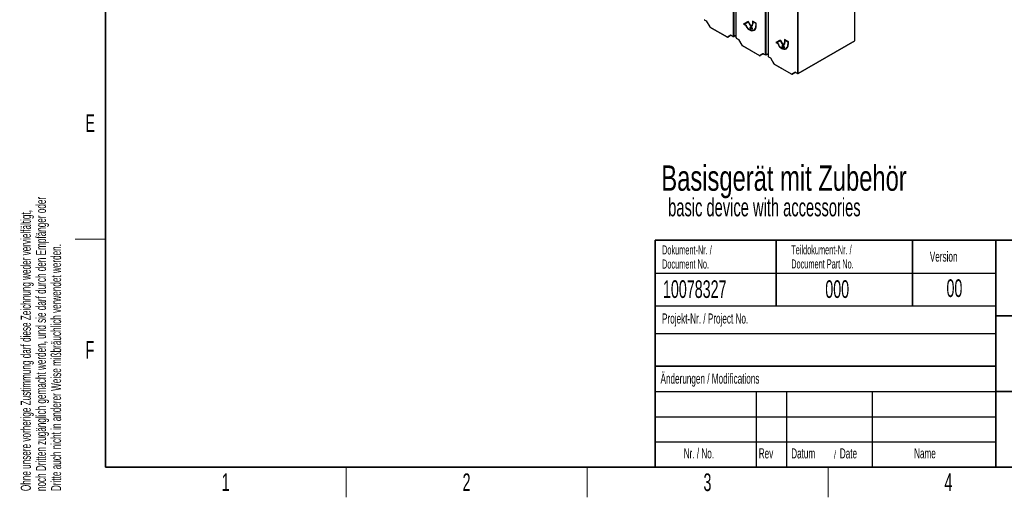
# Paper-space layout 'Blatt4' of a CAD drawing. Header units: millimetres. Extents: x 5 to 418, y 2 to 292.
# Tile 1 of 70: x 9 to 204, y 6 to 101. Entities that reach past the tile are written whole.
import ezdxf

# ---------------------------------------------------------------- set-up
doc = ezdxf.new("R2010")
doc.units = ezdxf.units.MM
doc.layers.add('SLD-0', color=7, linetype='Continuous')
doc.styles.add('SLDTEXTSTYLE0', font='TXT', dxfattribs={"width": 0.7})
doc.styles.add('SLDTEXTSTYLE1', font='TXT', dxfattribs={"width": 0.605})

psp = doc.layouts.new('Blatt4')

# ---------------------------------------------------------------- linework, layer by layer
at = {"color": 7, "linetype": 'Continuous', "lineweight": 18}
for p, q in [((156.81, 93.83), (156.81, 110.46)), ((156.99, 110.56), (156.99, 93.83)), ((157.41, 110.81), (157.41, 93.48)), ((163.18, 90.15), (163.18, 109.41)), ((163.35, 109.41), (163.35, 90.15)), ((150.45, 97.5), (150.45, 109.02)), ((150.62, 109.04), (150.62, 97.5)), ((151.05, 109.26), (151.05, 97.16)), ((144.68, 100.83), (145.14, 100.57)), ((145.14, 100.57), (145.83, 99.37)), ((154.32, 99.92), (154.28, 99.9)), ((154.97, 99.54), (154.94, 99.52)), ((145.83, 99.37), (149.31, 97.37)), ((149.31, 97.37), (149.99, 97.76)), ((149.99, 97.76), (150.45, 97.5)), ((150.62, 97.5), (151.01, 97.72)), ((153.47, 98.94), (153.43, 98.92)), ((153.75, 98.78), (153.72, 98.76)), ((151.05, 97.16), (151.5, 96.9)), ((151.5, 96.9), (152.19, 95.7)), ((152.19, 95.7), (155.67, 93.69)), ((160.68, 96.25), (160.65, 96.23)), ((161.34, 95.87), (161.3, 95.85)), ((163.35, 90.15), (174.6, 96.64)), ((155.67, 93.69), (156.36, 94.09)), ((156.36, 94.09), (156.81, 93.83)), ((156.99, 93.83), (157.37, 94.05)), ((159.83, 95.27), (159.8, 95.25)), ((160.12, 95.1), (160.08, 95.08)), ((157.41, 93.48), (157.87, 93.22)), ((157.87, 93.22), (158.55, 92.03)), ((158.55, 92.03), (162.03, 90.02)), ((162.03, 90.02), (162.72, 90.42)), ((162.72, 90.42), (163.18, 90.15))]:
    psp.add_line(p, q, dxfattribs=at)
at = {"color": 7, "linetype": 'Continuous', "lineweight": 25}
for p, q in [((157.37, 110.78), (157.37, 93.53)), ((174.6, 96.64), (174.6, 110.19)), ((151.01, 109.22), (151.01, 97.21)), ((144.71, 100.77), (145.13, 100.53)), ((145.13, 100.53), (145.81, 99.36)), ((153.4, 100.41), (152.52, 99.9)), ((152.55, 99.92), (152.52, 99.9)), ((152.52, 99.9), (153, 99.62)), ((153.4, 100.41), (152.55, 99.92)), ((152.55, 99.92), (153.03, 99.64)), ((152.64, 99.89), (153.4, 100.32)), ((153.05, 99.66), (152.64, 99.89)), ((153.03, 99.64), (153, 99.62)), ((154.28, 98.88), (153.4, 100.41)), ((153.43, 100.34), (153.4, 100.32)), ((153.4, 100.32), (154.16, 99.02)), ((153.43, 100.34), (154.19, 99.04)), ((154.15, 99.55), (154.12, 99.53)), ((154.15, 99.55), (154.19, 99.49)), ((154.99, 100.1), (154.28, 100.51)), ((154.28, 100.51), (154.28, 99.9)), ((154.32, 100.49), (154.32, 99.92)), ((154.37, 100.44), (154.34, 100.42)), ((154.34, 99.87), (154.34, 100.42)), ((154.34, 100.42), (154.94, 100.07)), ((154.37, 100.44), (154.97, 100.09)), ((154.97, 100.09), (154.94, 100.07)), ((154.94, 100.07), (154.94, 99.52)), ((154.97, 100.09), (154.97, 99.54)), ((154.99, 99.49), (154.99, 100.1)), ((145.85, 99.32), (149.33, 97.31)), ((150.08, 97.67), (149.46, 97.31)), ((150.05, 97.69), (150.47, 97.45)), ((150.6, 97.45), (151.01, 97.68)), ((153.72, 98.82), (153.43, 98.98)), ((153.43, 98.92), (153.72, 98.76)), ((153.47, 98.94), (153.75, 98.78)), ((154.16, 99.02), (153.75, 99.25)), ((153.84, 99.18), (153.81, 99.16)), ((153.81, 99.16), (154.28, 98.88)), ((153.84, 99.18), (154.25, 98.94)), ((153.92, 98.84), (153.89, 98.82)), ((153.89, 98.82), (153.93, 98.82)), ((154.12, 99.53), (154.16, 99.47)), ((154.19, 99.04), (154.16, 99.02)), ((154.58, 98.73), (154.62, 98.75)), ((151.07, 97.1), (151.5, 96.85)), ((151.5, 96.86), (152.17, 95.69)), ((152.22, 95.64), (155.7, 93.64)), ((159.76, 96.74), (158.88, 96.23)), ((158.91, 96.25), (158.88, 96.23)), ((158.88, 96.23), (159.36, 95.95)), ((159.76, 96.74), (158.91, 96.25)), ((158.91, 96.25), (159.4, 95.97)), ((159.01, 96.21), (159.76, 96.65)), ((159.41, 95.98), (159.01, 96.21)), ((159.4, 95.97), (159.36, 95.95)), ((160.65, 95.21), (159.76, 96.74)), ((159.8, 96.67), (159.76, 96.65)), ((159.76, 96.65), (160.52, 95.34)), ((159.8, 96.67), (160.55, 95.36)), ((160.52, 95.88), (160.48, 95.86)), ((160.48, 95.86), (160.52, 95.8)), ((160.52, 95.88), (160.55, 95.82)), ((161.35, 96.43), (160.65, 96.84)), ((160.65, 96.84), (160.65, 96.23)), ((160.68, 96.82), (160.68, 96.25)), ((160.74, 96.77), (160.7, 96.75)), ((160.7, 96.2), (160.7, 96.75)), ((160.7, 96.75), (161.3, 96.4)), ((160.74, 96.77), (161.34, 96.42)), ((161.34, 96.42), (161.3, 96.4)), ((161.3, 96.4), (161.3, 95.85)), ((161.34, 96.42), (161.34, 95.87)), ((161.35, 95.82), (161.35, 96.43)), ((163.33, 90.1), (174.57, 96.59)), ((156.45, 94), (155.82, 93.64)), ((156.41, 94.02), (156.84, 93.77)), ((156.96, 93.77), (157.37, 94.01)), ((160.08, 95.14), (159.8, 95.31)), ((159.8, 95.25), (160.08, 95.08)), ((159.83, 95.27), (160.12, 95.1)), ((160.52, 95.34), (160.12, 95.57)), ((160.21, 95.5), (160.17, 95.48)), ((160.17, 95.48), (160.65, 95.21)), ((160.21, 95.5), (160.61, 95.27)), ((160.29, 95.17), (160.25, 95.15)), ((160.25, 95.15), (160.3, 95.15)), ((160.55, 95.36), (160.52, 95.34)), ((160.94, 95.06), (160.98, 95.08)), ((157.44, 93.43), (157.86, 93.18)), ((157.86, 93.18), (158.53, 92.02)), ((158.58, 91.97), (162.06, 89.96)), ((162.81, 90.32), (162.19, 89.96)), ((162.77, 90.35), (163.2, 90.1))]:
    psp.add_line(p, q, dxfattribs=at)
for centre, radius, start, end in [((153.96, 99.74), 0.974, 186.8334, 237.1491), ((154, 99.76), 0.974, 186.8334, 237.1491), ((153.89, 99.69), 0.845, 182.6055, 237.3945), ((153.88, 99.86), 0.402, 305.698, 5.6204), ((153.92, 99.88), 0.402, 305.698, 5.6204), ((153.9, 99.83), 0.44, 305.698, 5.6204), ((154.15, 99.44), 0.827, 304.0564, 7.2558), ((145.92, 99.43), 0.125, 210, 240.0027), ((154.19, 99.4), 0.753, 230.7967, 9.214), ((154.21, 99.37), 0.786, 230.7967, 9.214), ((154.59, 99.28), 0.835, 182.1237, 213.0088), ((154.28, 99.51), 0.905, 234.3824, 294.3071), ((154.58, 99.29), 0.788, 184.9133, 203.6345), ((154.59, 99.27), 0.787, 188.133, 214.2787), ((149.39, 97.42), 0.125, 240.0027, 300.0054), ((150.54, 97.55), 0.125, 240.0027, 299.9975), ((151.14, 97.21), 0.125, 180, 240.0027), ((152.28, 95.75), 0.125, 210, 240.0027), ((160.33, 96.07), 0.974, 186.8334, 237.1491), ((160.36, 96.09), 0.974, 186.8334, 237.1491), ((160.25, 96.02), 0.845, 182.6055, 237.3945), ((160.56, 95.73), 0.753, 230.7967, 9.214), ((160.58, 95.69), 0.786, 230.7967, 9.214), ((160.25, 96.19), 0.402, 305.698, 5.6204), ((160.28, 96.21), 0.402, 305.698, 5.6204), ((160.26, 96.15), 0.44, 305.698, 5.6204), ((160.52, 95.77), 0.827, 304.0564, 7.2558), ((156.9, 93.88), 0.125, 240.0027, 299.9975), ((160.95, 95.6), 0.835, 182.1237, 213.0088), ((160.64, 95.84), 0.905, 234.3824, 294.3071), ((160.94, 95.62), 0.788, 184.9133, 203.6337), ((160.95, 95.59), 0.787, 188.133, 214.2787), ((155.76, 93.74), 0.125, 240.0027, 300.0054), ((157.5, 93.53), 0.125, 180, 240.0027), ((158.64, 92.08), 0.125, 210, 240.0027), ((162.12, 90.07), 0.125, 240.0027, 300.0054), ((163.27, 90.21), 0.125, 240.0027, 299.9975)]:
    psp.add_arc(centre, radius, start, end, dxfattribs=at)
at = {"color": 7, "linetype": 'Continuous', "lineweight": 18}
for centre, radius, start, end in [((160.04, 74.75), 28.43, 119.9888, 120.0351), ((145.89, 99.37), 0.0628, 174.3177, 234.3701), ((149.37, 97.36), 0.0628, 174.3177, 234.3701), ((149.41, 97.41), 0.115, 204.6715, 294.7694), ((150.54, 97.67), 0.193, 242.6565, 296.7662), ((150.51, 97.5), 0.0628, 174.3177, 234.3701), ((150.57, 97.49), 0.0595, 305.5752, 7.7049), ((151.07, 97.21), 0.0617, 185.0787, 246.2415), ((151.11, 97.15), 0.0628, 174.3177, 234.3701), ((166.4, 71.08), 28.43, 119.9888, 120.0351), ((152.25, 95.69), 0.0628, 174.3177, 234.3701), ((155.77, 93.74), 0.115, 204.6715, 294.7694), ((155.73, 93.69), 0.0628, 174.3177, 234.3701), ((156.9, 94), 0.193, 242.6565, 296.7662), ((156.88, 93.82), 0.0628, 174.3177, 234.3701), ((156.93, 93.82), 0.0595, 305.5752, 7.7049), ((157.44, 93.54), 0.0617, 185.0787, 246.2415), ((157.47, 93.48), 0.0628, 174.3177, 234.3701), ((172.76, 67.41), 28.43, 119.9888, 120.0351), ((158.62, 92.02), 0.0628, 174.3177, 234.3701), ((162.14, 90.07), 0.115, 204.6715, 294.7694), ((162.1, 90.01), 0.0628, 174.3177, 234.3701), ((163.27, 90.33), 0.193, 242.6565, 296.7662), ((163.24, 90.15), 0.0628, 174.3177, 234.3701), ((163.29, 90.15), 0.0595, 305.5752, 7.7049)]:
    psp.add_arc(centre, radius, start, end, dxfattribs=at)
at = {"color": 7, "linetype": 'Continuous', "lineweight": 25}
for centre, major_axis, ratio, start_param, end_param in [((145.23, 100.62), (0.0912, 0.0912), 0.317888, 2.441094, 3.056612), ((150.08, 97.82), (0, 0.133), 0.717434, 1.963397, 2.748877), ((151.59, 96.95), (0.0912, 0.0912), 0.317888, 2.441094, 3.056612), ((174.51, 96.7), (-0.062, 0.108), 0.577557, 3.141594, 3.927224), ((156.45, 94.14), (0, 0.133), 0.717434, 1.963397, 2.748877), ((157.95, 93.27), (0.0912, 0.0912), 0.317888, 2.441094, 3.056612), ((162.81, 90.47), (0, 0.133), 0.717434, 1.963397, 2.748877)]:
    psp.add_ellipse(centre, major_axis=major_axis, ratio=ratio, start_param=start_param, end_param=end_param, dxfattribs=at)
at = {"layer": 'SLD-0', "lineweight": 35}
for p, q in [((26, 282.5), (26, 12)), ((135, 57), (408, 57)), ((135, 57), (135, 12)), ((159, 57), (159, 44)), ((186, 57), (186, 44)), ((202.5, 57), (202.5, 12)), ((202.5, 42), (259, 42)), ((135, 32), (202.5, 32)), ((202.5, 27), (259, 27)), ((26, 12), (408, 12)), ((135, 12), (408, 12))]:
    psp.add_line(p, q, dxfattribs=at)
at = {"layer": 'SLD-0', "lineweight": 18}
for p, q in [((20, 57.25), (26, 57.25)), ((73.75, 6), (73.75, 12)), ((121.5, 6), (121.5, 12)), ((169.25, 6), (169.25, 12))]:
    psp.add_line(p, q, dxfattribs=at)
at = {"layer": 'SLD-0'}
for p, q in [((135, 50.5), (202.5, 50.5)), ((135, 38.5), (202.5, 38.5)), ((135, 27), (202.5, 27)), ((155, 27), (155, 12)), ((161, 27), (161, 12)), ((178, 27), (178, 12)), ((135, 22), (202.5, 22)), ((135, 17), (202.5, 17))]:
    psp.add_line(p, q, dxfattribs=at)
at = {"layer": 'SLD-0', "lineweight": 25}
psp.add_line((135, 44), (202.5, 44), dxfattribs=at)

# ---------------------------------------------------------------- texts
at = {"layer": 'SLD-0', "char_height": 2, "attachment_point": 1, "rotation": 90, "style": 'SLDTEXTSTYLE1'}
for s, insert in [('noch Dritten zugänglich gemacht werden, und sie darf durch den Empfänger oder', (12.23, 7.24)), ('Ohne unsere vorherige Zustimmung darf diese Zeichnung weder vervielfältigt,', (9.23, 7.24)), ('Dritte auch nicht in anderer Weise mißbräuchlich verwendet werden.', (15.23, 7.24))]:
    psp.add_mtext(s, dxfattribs=dict(at, insert=insert))
at = {"layer": 'SLD-0', "style": 'SLDTEXTSTYLE1'}
for s, insert, char_height, attachment_point in [('E', (22.98, 82), 3.5, 2), ('Dokument-Nr. /', (136.35, 55.99), 1.8, 1), ('Teildokument-Nr. /', (161.96, 56.01), 1.8, 1), ('Version', (189.43, 54.76), 2, 1), ('Document No.', (136.35, 53.19), 1.8, 1), ('Document Part No.', (161.96, 53.21), 1.8, 1), ('10078327', (136.53, 49.06), 3.5, 1), ('000', (168.71, 49.06), 3.5, 1), ('00', (194.31, 49.25), 3.5, 2), ('Projekt-Nr. / Project No.', (136.35, 42.48), 2, 1), ('F', (22.95, 37), 3.5, 2), ('Änderungen / Modifications', (136.05, 30.56), 2, 1), ('Nr. / No.', (140.64, 15.72), 2, 1), ('Rev', (155.52, 15.72), 2, 1), ('Datum', (161.95, 15.72), 2, 1), ('Date', (171.59, 15.72), 2, 1), ('Name', (186.31, 15.73), 2, 1), ('/', (170.43, 15.22), 1.5, 1), ('1', (49.85, 10.74), 3.5, 2), ('2', (97.6, 10.74), 3.5, 2), ('3', (145.35, 10.74), 3.5, 2), ('4', (193.1, 10.74), 3.5, 2)]:
    psp.add_mtext(s, dxfattribs=dict(at, insert=insert, char_height=char_height, attachment_point=attachment_point))
at = {"layer": 'SLD-0', "color": 7, "attachment_point": 1}
for s, insert, char_height, style in [('Basisgerät mit Zubehör', (136.21, 71.86), 5.0271, 'SLDTEXTSTYLE0'), ('basic device with accessories', (137.56, 65.35), 3.5956, 'SLDTEXTSTYLE1')]:
    psp.add_mtext(s, dxfattribs=dict(at, insert=insert, char_height=char_height, style=style))

doc.saveas('drawing.dxf')
